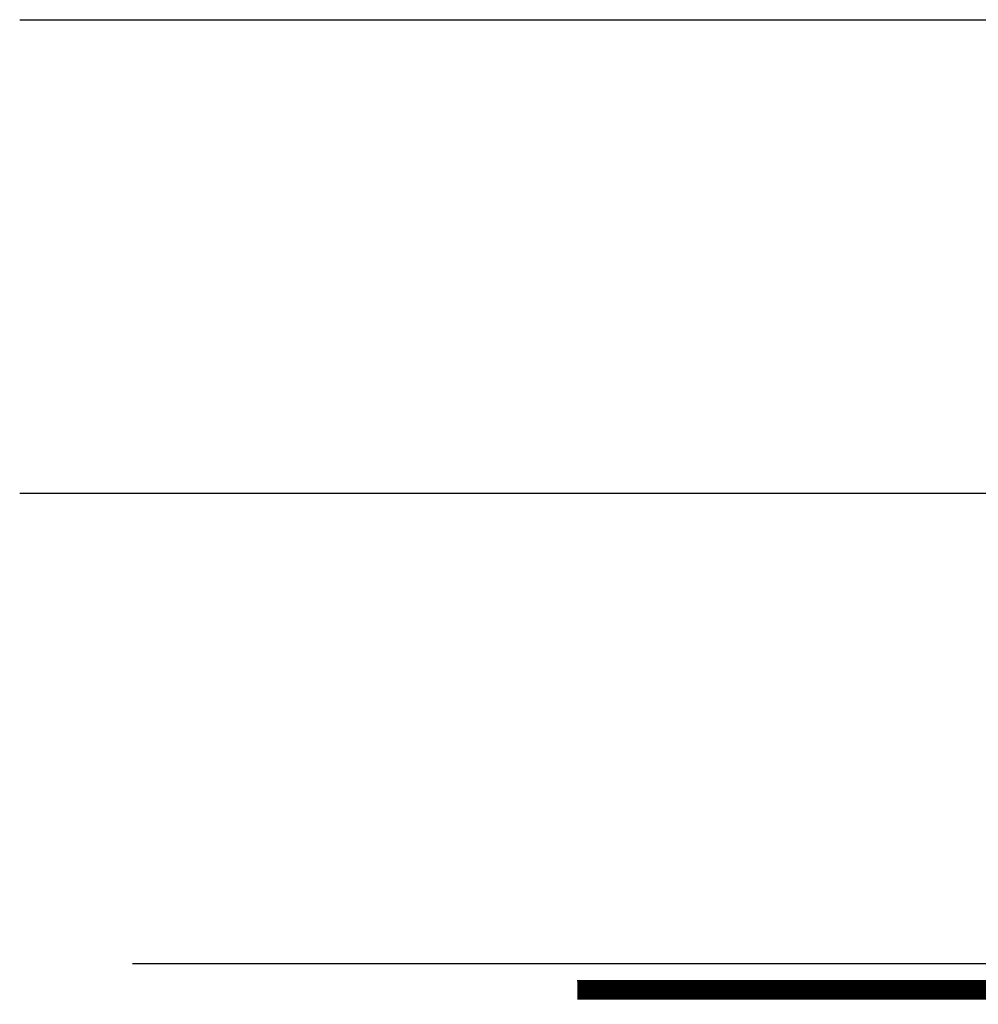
# Model space of a CAD drawing. Extents: x 0 to 286551, y -50 to 581131.
# Tile 8 of 207: x 80351 to 90462, y 554917 to 565304. Entities that reach past the tile are written whole.
import ezdxf

# ---------------------------------------------------------------- set-up
doc = ezdxf.new("R2010")
doc.units = 0
doc.header["$MEASUREMENT"] = 0
doc.linetypes.add('HIDDEN', pattern=[9.525, 6.35, -3.175])
doc.layers.add('0.25', color=2, linetype='CONTINUOUS')
doc.layers.add('HULPLIJNEN', color=252, linetype='CONTINUOUS', plot=False)

msp = doc.modelspace()

# ---------------------------------------------------------------- linework, layer by layer
at = {"layer": '0.25', "const_width": 200}
msp.add_lwpolyline([(86232, 555067), (104744, 555067), (106610, 555138), (108613, 555138), (110617, 555138), (112483, 555067), (137331, 555017), (141865, 555017)], dxfattribs=at)
at = {"layer": '0.25'}
msp.add_lwpolyline([(86232, 555167), (104742, 555167), (106608, 555238), (108613, 555238), (110618, 555238), (112485, 555167), (112485, 555167), (137331, 555117), (141865, 555117)], dxfattribs=at)
at = {"layer": 'HULPLIJNEN', "linetype": 'HIDDEN'}
for points in [[(80351, 565304), (146944, 565304)], [(80351, 560308), (146944, 560308)], [(81541, 555348), (178470, 555348)]]:
    msp.add_lwpolyline(points, dxfattribs=at)

doc.saveas('drawing.dxf')
